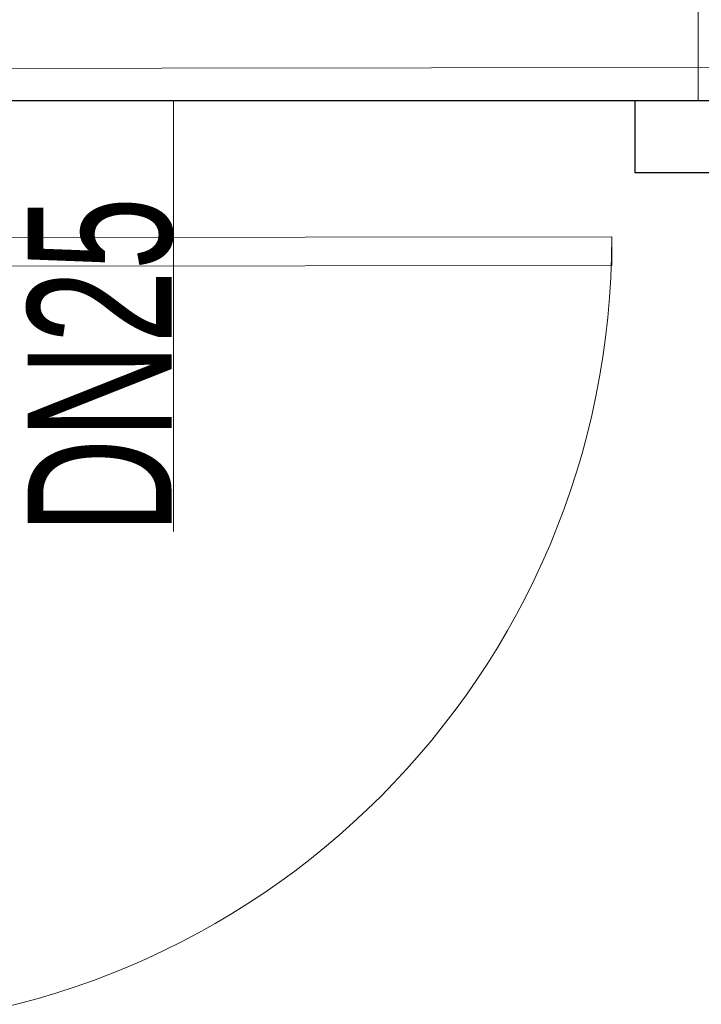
# Model space of a CAD drawing. Header units: millimetres. Extents: x 11681 to 15516, y 25095 to 29743.
# Tile 85 of 96: x 12955 to 13050, y 27975 to 28112. Entities that reach past the tile are written whole.
import ezdxf
from ezdxf.lldxf.tags import DXFTag

# ---------------------------------------------------------------- set-up
doc = ezdxf.new("R2010")
doc.units = ezdxf.units.MM
doc.layers.add('420-K Ściany_Nr_pióra__95', color=7, linetype='Continuous', lineweight=13, true_color=0x7c7c7c)
doc.layers.add('Nowe_Drzwi Archicad_Nr_pióra__95', color=7, linetype='Continuous', lineweight=20, true_color=0x7c7c7c)
for name, color, linetype, lineweight in [('IS_Opisy_działek_Wodociag', 7, 'SOLID', 13), ('IS_Zimna_woda', 5, 'SOLID', 30), ('XREF', 8, 'Continuous', 9)]:
    doc.layers.add(name, color=color, linetype=linetype, lineweight=lineweight)
doc.styles.get("Standard").update_dxf_attribs({"font": 'arial.ttf'})
tags = doc.linetypes.add('SOLID', pattern=[10, 10, 0]).pattern_tags.tags
tags[6:7] = [DXFTag(74, 4), DXFTag(75, 0), DXFTag(340, '0'), DXFTag(46, 0.0), DXFTag(50, 0.0), DXFTag(44, 0.0), DXFTag(45, 0.0)]
tags[4:5] = [DXFTag(74, 4), DXFTag(75, 0), DXFTag(340, '0'), DXFTag(46, 0.0), DXFTag(50, 0.0), DXFTag(44, 0.0), DXFTag(45, 0.0)]

# ---------------------------------------------------------------- blocks, each defined once
blk = doc.blocks.new('parter 2025.10.15')
at = {"layer": '420-K Ściany_Nr_pióra__95', "color": 8, "linetype": 'Continuous', "lineweight": 5, "flags": 128}
blk.add_lwpolyline([(654.75, 2714.25), (1066.75, 2714.77)], dxfattribs=at)
at = {"layer": 'Nowe_Drzwi Archicad_Nr_pióra__95', "color": 8, "linetype": 'Continuous', "lineweight": 5}
for p, q in [((754.77, 2690.87), (644.78, 2690.73)), ((754.78, 2686.87), (754.77, 2690.87)), ((644.78, 2686.73), (754.78, 2686.87))]:
    blk.add_line(p, q, dxfattribs=at)
blk.add_arc((644.78, 2690.73), 110, 270.0718, 0.0718, dxfattribs=at)

msp = doc.modelspace()

# ---------------------------------------------------------------- block references
at = {"layer": 'XREF'}
msp.add_blockref('parter 2025.10.15', (12282.34, 25390.78), dxfattribs=at)

# ---------------------------------------------------------------- next in the draw order: linework, layer by layer
at = {"layer": 'IS_Opisy_działek_Wodociag', "ltscale": 0.01}
for points in [[(13049.12, 28100.54), (13049.12, 28100.54), (13049.12, 28189.98)], [(12976.2, 28040.68), (12976.2, 28040.68), (12976.2, 28100.54)]]:
    msp.add_lwpolyline(points, dxfattribs=at)
at = {"layer": 'IS_Zimna_woda', "ltscale": 10}
for points in [[(13052.85, 28100.54), (12897.36, 28100.54)], [(13040.37, 28090.54), (13040.37, 28100.54)], [(13344.08, 28090.54), (13040.37, 28090.54)]]:
    msp.add_lwpolyline(points, dxfattribs=at)

# ---------------------------------------------------------------- next in the draw order: texts
at = {"layer": 'IS_Opisy_działek_Wodociag', "ltscale": 10, "insert": (12976.2, 28087.18), "char_height": 20, "attachment_point": 9, "rotation": 90, "line_spacing_factor": 0.75}
msp.add_mtext('\\C5;\\fArial Narrow|b0|i0;\\W0.8;DN25', dxfattribs=at)

doc.saveas('drawing.dxf')
